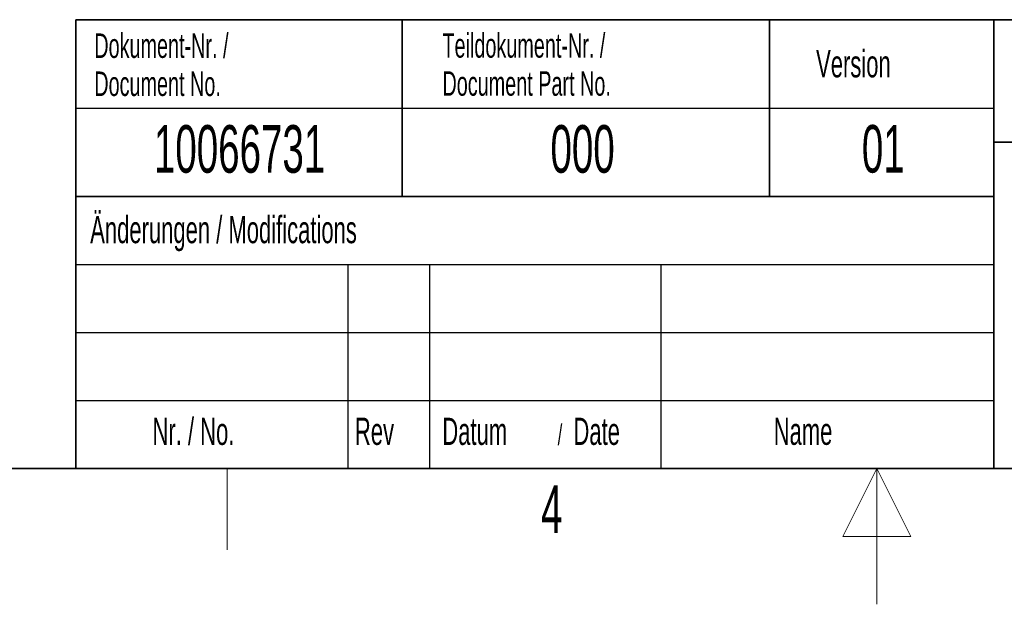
# Model space of a CAD drawing. Header units: millimetres. Extents: x 5 to 418, y 2 to 292.
# Tile 18 of 43: x 154 to 226, y 2 to 45. Entities that reach past the tile are written whole.
import ezdxf

# ---------------------------------------------------------------- set-up
doc = ezdxf.new("R2010")
doc.units = ezdxf.units.MM
doc.layers.add('SLD-0', color=7, linetype='Continuous')
doc.styles.add('SLDTEXTSTYLE0', font='TXT', dxfattribs={"width": 0.605})

msp = doc.modelspace()

# ---------------------------------------------------------------- linework, layer by layer
at = {"layer": 'SLD-0', "lineweight": 35}
for p, q in [((158.1167, 45), (225.6167, 45)), ((158.1167, 45), (158.1167, 32)), ((182.1167, 45), (182.1167, 32)), ((209.1167, 45), (209.1167, 32)), ((225.6167, 45), (225.6167, 32)), ((225.6167, 45), (266.3305, 45)), ((225.6167, 45), (225.6167, 36)), ((225.6167, 36), (266.3305, 36)), ((225.6167, 36), (225.6167, 12)), ((158.1167, 32), (158.1167, 12)), ((158.1167, 32), (225.6167, 32)), ((225.6167, 32), (225.6167, 12)), ((26, 12), (408, 12)), ((158.1167, 12), (225.6167, 12)), ((225.6167, 12), (266.3305, 12))]:
    msp.add_line(p, q, dxfattribs=at)
at = {"layer": 'SLD-0'}
for p, q in [((158.1167, 38.5), (225.6167, 38.5)), ((158.1167, 27), (225.6167, 27)), ((178.1167, 27), (178.1167, 12)), ((184.1167, 27), (184.1167, 12)), ((201.1167, 27), (201.1167, 12)), ((158.1167, 22), (225.6167, 22)), ((158.1167, 17), (225.6167, 17))]:
    msp.add_line(p, q, dxfattribs=at)
at = {"layer": 'SLD-0', "lineweight": 25}
msp.add_line((158.1167, 32), (225.6167, 32), dxfattribs=at)
at = {"layer": 'SLD-0', "lineweight": 18}
for p, q in [((169.25, 6), (169.25, 12)), ((217, 12), (214.5, 7)), ((217, 2), (217, 12)), ((219.5, 7), (217, 12)), ((214.5, 7), (219.5, 7))]:
    msp.add_line(p, q, dxfattribs=at)

# ---------------------------------------------------------------- texts
at = {"layer": 'SLD-0', "style": 'SLDTEXTSTYLE0'}
for s, insert, char_height, attachment_point in [('Dokument-Nr. /', (159.4707, 43.9891), 1.8, 1), ('Teildokument-Nr. /', (185.0721, 44.0073), 1.8, 1), ('Version', (212.5452, 42.7601), 2, 1), ('Document No.', (159.4707, 41.1891), 1.8, 1), ('Document Part No.', (185.0721, 41.2073), 1.8, 1), ('10066731', (170.1557, 37.243), 3.5, 2), ('000', (195.3767, 37.243), 3.5, 2), ('01', (217.4851, 37.2527), 3.5, 2), ('Änderungen / Modifications', (159.1698, 30.5619), 2, 1), ('Nr. / No.', (163.7532, 15.7244), 2, 1), ('Rev', (178.6351, 15.7244), 2, 1), ('Datum', (185.0629, 15.7244), 2, 1), ('/', (193.5459, 15.2243), 1.5, 1), ('Date', (194.7022, 15.7244), 2, 1), ('Name', (209.4275, 15.729), 2, 1), ('4', (193.1027, 10.743), 3.5, 2)]:
    msp.add_mtext(s, dxfattribs=dict(at, insert=insert, char_height=char_height, attachment_point=attachment_point))

doc.saveas('drawing.dxf')
